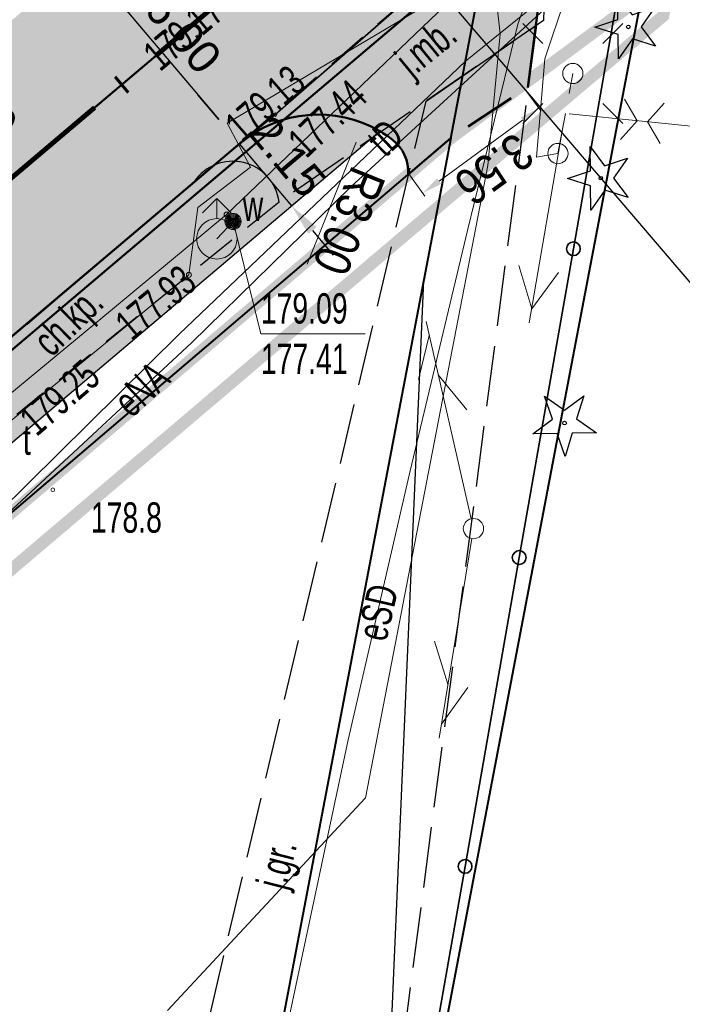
# Model space of a CAD drawing. Header units: metres. Extents: x 7429064 to 7431133, y 5709479 to 5714472.
# Tile 115 of 140: x 7429822 to 7429839, y 5710107 to 5710131. Entities that reach past the tile are written whole.
import ezdxf
from ezdxf.enums import TextEntityAlignment as Align

# ---------------------------------------------------------------- set-up
doc = ezdxf.new("R2010")
doc.units = ezdxf.units.M
for name, pattern in [('1', [0]), ('2_KTCR02', [1.5, 1, -0.5]), ('2_KTJZ01', [2, 1.5, -0.5]), ('2_KTKR01', [0]), ('3_14', [1, -1]), ('3_KTCR02', [1.5, 1, -0.5]), ('3_KTJZ01', [2, 1.5, -0.5]), ('3_KTKR01', [0]), ('4', [2.5, 1.5, -1]), ('4_SUPE_01', [0]), ('4_SUPT_01', [0]), ('4_SUPW_01', [0]), ('7_1', [0]), ('7_SUPE_01', [0]), ('7_SUPT_01', [0]), ('7_SUPW_01', [0]), ('7_SUSM03_02', [0]), ('CENTER2', [1.125, 0.75, -0.125, 0.125, -0.125]), ('DASHED', [19.05, 12.7, -6.35]), ('HIDDEN', [0.375, 0.25, -0.125])]:
    doc.linetypes.add(name, pattern=pattern)
for name, color, linetype in [('_1_Mapa', 7, 'Continuous'), ('_1_X-REFY', 7, 'Continuous'), ('C-DROGI-SYTUACJA-ETYKIETY', 7, 'Continuous'), ('D_1_LINIA_OPIS_ZJAZDY', 7, 'Continuous'), ('zzz.gaHSDomyslna', 7, 'Continuous')]:
    doc.layers.add(name, color=color, linetype=linetype)
doc.layers.add('_Brudnopis', color=22, linetype='Continuous', lineweight=50, plot=False)
doc.layers.add('_D_7_CZASOWE ZAJĘCIE_PRZEBUDOWA SIECI', color=7, linetype='HIDDEN', lineweight=50, true_color=0xd16900)
doc.layers.add('DZIALKA_L_0', color=7, linetype='1', lineweight=40, true_color=0x008000)
for name, color, linetype, lineweight in [('_D_7_PAS DROGOWY-LINIA ROZGR TEREN INW', 222, 'HIDDEN', 50), ('_D_7_TEREN NIEZBEDNY DLA OB_BUD', 252, 'HIDDEN', 50), ('_D_8_Wymiary', 7, 'Continuous', 20), ('D_1_LINIA_KRAWĘŻNIK_BET_20_30 WYN 0-2 CM', 5, 'HIDDEN', 40), ('D_1_LINIA_KRAWĘŻNIK_BET_20_30 WYN 12 CM - III', 7, 'Continuous', 50), ('gaPoziome', 7, 'Continuous', 30), ('KRAWĘŻNIK BETONOWY 12_25 WYN 0 CM', 250, 'DASHED', 50), ('KTCR_E_T_1', 252, 'Continuous', 15), ('KTCR_L_1', 252, '2_KTCR02', 30), ('KTJZ_E_T_0', 252, 'Continuous', 15), ('KTJZ_L_0', 252, '2_KTJZ01', 30), ('KTKR_L_0', 252, '2_KTKR01', 30), ('KTOK_L_4', 252, 'Continuous', 35), ('OBOP_T_0', 82, 'Continuous', 30), ('OBREB_L_0', 252, '4', 18), ('RTPW_T_0', 252, 'Continuous', 15), ('RTPW_T_1', 252, 'Continuous', 15), ('SUPE_E_T_2', 252, 'Continuous', 15), ('SUPE_E_T_3', 252, 'Continuous', 15), ('SUPE_L_2', 252, '4_SUPE_01', 18), ('SUPE_L_3', 252, '4_SUPE_01', 18), ('SUPT_E_T_0', 252, 'Continuous', 15), ('SUPT_L_0', 252, '4_SUPT_01', 18), ('SUPW_L_0', 252, '4_SUPW_01', 18), ('SUSM_L_4', 252, 'Continuous', 18), ('SUSM_T_0', 252, 'Continuous', 18), ('SUSM_T_3', 252, 'Continuous', 18), ('SUTW_T_0', 252, 'Continuous', 18), ('SUUT_E_T_9', 252, 'Continuous', 15), ('SUUW_E_T_5', 252, 'Continuous', 15), ('SUUW_T_0', 252, 'Continuous', 18), ('SUUW_T_7', 252, 'Continuous', 18)]:
    doc.layers.add(name, color=color, linetype=linetype, lineweight=lineweight)
doc.layers.add('D_1_LINIA_OBRZEŻE_BET_6x30cm - III', color=24, linetype='Continuous', lineweight=30, transparency=0.3)
doc.layers.add('D_2_HECZ_ZJAZDY - KOSTKA BET', color=214, linetype='Continuous', lineweight=13, transparency=0.3)
doc.layers.add('D_2_HECZ_CHODNIK_KOSTKA', color=7, linetype='Continuous', lineweight=0, true_color=0xf7f588, transparency=0.35)
doc.layers.add('D_2_HECZ_JEZDNIA KR3- NOWA KONSTRUKCJA', color=7, linetype='Continuous', lineweight=13, true_color=0x99e6ff, transparency=0.3)
doc.styles.add('major_arial', font='arial.ttf')
doc.styles.add('Styl Arial', font='arial.ttf', dxfattribs={"width": 0.8, "height": 0.9})
doc.dimstyles.new('1_500', dxfattribs={"dimtxt": 0.9, "dimasz": 1, "dimexe": 0.18, "dimexo": 0, "dimgap": 0.2, "dimtad": 4, "dimzin": 0, "dimdsep": 46, "dimtxsty": 'Styl Arial', "dimcen": 0.25, "dimclrd": 256, "dimclre": 256, "dimclrt": 256, "dimazin": 0, "dimtfac": 1, "dimtix": 1, "dimtmove": 1, "dimatfit": 3, "dimfxl": 0.18, "dimtolj": 1, "dimtzin": 0, "dimlwd": -1, "dimlwe": -1, "dimarcsym": 0})
doc.dimstyles.new('major_500', dxfattribs={"dimtxt": 0.8, "dimasz": 0.8, "dimexe": 0.5, "dimexo": 1, "dimgap": 0.3, "dimtad": 1, "dimzin": 1, "dimdsep": 46, "dimtxsty": 'major_arial', "dimcen": 0, "dimse1": 1, "dimse2": 1, "dimaunit": 1, "dimadec": 1, "dimazin": 0, "dimtfac": 1, "dimtix": 1, "dimtmove": 0, "dimatfit": 3, "dimfxl": 2, "dimfxlon": 1, "dimtolj": 1, "dimarcsym": 0})

# ---------------------------------------------------------------- blocks, each defined once
blk = doc.blocks.new('*D34')
at = {"layer": '_D_8_Wymiary', "transparency": 16777216}
blk.add_line((7429829.353, 5710124.84), (7429830.569, 5710127.862), dxfattribs=at)
blk.add_solid([(7429830.491, 5710127.893), (7429830.646, 5710127.831), (7429830.755, 5710128.326)], dxfattribs=at)
at = {"layer": 'Defpoints', "color": 0, "transparency": 16777216}
for p in [(7429830.755, 5710128.326), (7429829.636, 5710125.543)]:
    blk.add_point(p, dxfattribs=at)
at = {"layer": '_D_8_Wymiary', "transparency": 16777216, "insert": (7429830.387, 5710125.91), "char_height": 0.9, "attachment_point": 5, "rotation": 248.0896, "style": 'Styl Arial'}
blk.add_mtext('\\A1;R3.00', dxfattribs=at)
blk = doc.blocks.new('*D95')
at = {"layer": '_D_8_Wymiary', "color": 0, "lineweight": -2, "transparency": 16777216}
blk.add_line((7429821.764, 5710127.429), (7429817.921, 5710130.407), dxfattribs=at)
at = {"layer": '_D_8_Wymiary', "color": 0, "transparency": 16777216}
blk.add_solid([(7429818.002, 5710130.513), (7429817.839, 5710130.302), (7429817.288, 5710130.897)], dxfattribs=at)
at = {"layer": 'Defpoints', "color": 0, "transparency": 16777216}
for p in [(7429817.288, 5710130.897), (7429833.098, 5710118.648)]:
    blk.add_point(p, dxfattribs=at)
at = {"layer": '_D_8_Wymiary', "color": 0, "transparency": 16777216, "insert": (7429820.593, 5710129.233), "char_height": 0.8, "attachment_point": 5, "rotation": 322.2316, "style": 'major_arial'}
blk.add_mtext('\\A1;R20.00', dxfattribs=at)
blk = doc.blocks.new('3_OBOP01_01')
at = {"linetype": 'Continuous'}
for p, q in [((-0.3012, 0.09375), (-0.4937, 0.6621)), ((-0.4937, 0.6621), (-0.0039, 0.31545)), ((-0.0039, 0.31545), (0.4771, 0.67415)), ((0.4771, 0.67415), (0.2988, 0.1012)), ((-0.78225, -0.26495), (-0.3012, 0.09375)), ((0.2988, 0.1012), (0.7886, -0.24545)), ((-0.18225, -0.2575), (-0.78225, -0.26495)), ((0.01025, -0.82585), (-0.18225, -0.2575)), ((0.1886, -0.2529), (0.01025, -0.82585)), ((0.7886, -0.24545), (0.1886, -0.2529))]:
    blk.add_line(p, q, dxfattribs=at)
blk.add_circle((0, 0), 0.045, dxfattribs=at)
blk = doc.blocks.new('3_RTPW01')
at = {"linetype": 'Continuous'}
blk.add_circle((0, 0), 0.045, dxfattribs=at)
blk = doc.blocks.new('3_RTPW02')
at = {"linetype": 'Continuous'}
blk.add_circle((0, 0), 0.045, dxfattribs=at)
blk = doc.blocks.new('7_SUSM04_01')
at = {"linetype": 'Continuous'}
blk.add_circle((0, 0), 0.25, dxfattribs=at)
blk = doc.blocks.new('7_SUSM01_01')
at = {"linetype": 'Continuous'}
for p, q in [((-0.742, 0.742), (-1.237, 1.237)), ((0.742, 0.742), (1.237, 1.237)), ((-0.742, -0.742), (-1.237, -1.237)), ((0.742, -0.742), (1.237, -1.237))]:
    blk.add_line(p, q, dxfattribs=at)
blk = doc.blocks.new('7_SUPS01_08')
at = {"linetype": 'Continuous'}
blk.add_circle((0, 0), 0.0625, dxfattribs=at)
blk = doc.blocks.new('7_SUUS02')
at = {"linetype": 'Continuous'}
for p, q in [((0, 1), (-0.35355, 0.64645)), ((0, 1), (0.35355, 0.64645)), ((0, 0.5), (0, 1))]:
    blk.add_line(p, q, dxfattribs=at)
blk.add_circle((0, 0), 0.5, dxfattribs=at)
blk = doc.blocks.new('7_SUUS25')
at = {"linetype": 'Continuous'}
for radius in [0.2, 0.175, 0.15, 0.125, 0.1, 0.075, 0.05, 0.025, 0.00715]:
    blk.add_circle((0, 0), radius, dxfattribs=at)
blk = doc.blocks.new('X-ref_MDCP_Szara')
at = {"layer": 'DZIALKA_L_0', "linetype": '1'}
for p, q in [((7429832.91, 5710127.96), (7429836.45, 5710146.5)), ((7429832.18, 5710102.87), (7429838.22, 5710134.56)), ((7429668.8, 5709988.15), (7429832.91, 5710127.96)), ((7429832.91, 5710127.96), (7429823.731, 5710079.842))]:
    blk.add_line(p, q, dxfattribs=at)
at = {"layer": 'KTCR_L_1', "linetype": '3_KTCR02'}
for p, q in [((7429818.997, 5710120.444), (7429826.56, 5710126.88)), ((7429828.66, 5710126.38), (7429822.17, 5710121.13))]:
    blk.add_line(p, q, dxfattribs=at)
blk.add_arc((7429827.516, 5710126.236), 1.153, 7.1968, 146.0182, dxfattribs=at)
at = {"layer": 'KTJZ_L_0', "linetype": '3_KTJZ01'}
for p, q in [((7429836.26, 5710135.25), (7429828.56, 5710128.54)), ((7429835.24, 5710132.37), (7429835.2, 5710130.87)), ((7429835.2, 5710130.87), (7429828.66, 5710126.38)), ((7429835.028, 5710130.752), (7429831.28, 5710102.19)), ((7429833.204, 5710129.5), (7429835.028, 5710130.752)), ((7429826.03, 5710102.4), (7429832.296, 5710128.876)), ((7429828.56, 5710128.54), (7429826.56, 5710126.88)), ((7429826.56, 5710126.88), (7429806.63, 5710109.92))]:
    blk.add_line(p, q, dxfattribs=at)
at = {"layer": 'KTJZ_L_0', "linetype": '3_14'}
for p, q in [((7429828.56, 5710128.54), (7429836.26, 5710135.25)), ((7429833.204, 5710129.5), (7429832.239, 5710124.443)), ((7429832.239, 5710124.443), (7429833.204, 5710129.5)), ((7429832.296, 5710128.876), (7429833.204, 5710129.5)), ((7429826.56, 5710126.88), (7429828.56, 5710128.54)), ((7429831.28, 5710102.19), (7429832.239, 5710124.443))]:
    blk.add_line(p, q, dxfattribs=at)
at = {"layer": 'KTJZ_L_0', "linetype": '3_KTJZ01'}
blk.add_arc((7429827.516, 5710126.236), 1.153, 7.1968, 146.0182, dxfattribs=at)
at = {"layer": 'KTKR_L_0', "linetype": '3_KTKR01'}
blk.add_line((7429826.56, 5710126.88), (7429821.18, 5710122.34), dxfattribs=at)
blk.add_arc((7429827.516, 5710126.236), 1.153, 7.1887, 146.0263, dxfattribs=at)
at = {"layer": 'KTOK_L_4'}
for p, q in [((7429835.94, 5710125.225), (7429837.28, 5710132.86)), ((7429834.6, 5710117.59), (7429835.94, 5710125.225)), ((7429833.26, 5710109.955), (7429834.6, 5710117.59)), ((7429831.92, 5710102.32), (7429833.26, 5710109.955))]:
    blk.add_line(p, q, dxfattribs=at)
for centre in [(7429835.94, 5710125.225), (7429834.6, 5710117.59), (7429833.26, 5710109.955)]:
    blk.add_circle(centre, 0.17, dxfattribs=at)
at = {"layer": 'OBREB_L_0', "linetype": '4'}
for p, q in [((7429832.91, 5710127.96), (7429836.45, 5710146.5)), ((7429820.539, 5710063.111), (7429832.91, 5710127.96))]:
    blk.add_line(p, q, dxfattribs=at)
at = {"layer": 'SUPE_L_2', "linetype": '7_SUPE_01'}
for p, q in [((7429835.85, 5710134.43), (7429834.57, 5710130.78)), ((7429834.57, 5710130.78), (7429833.32, 5710125.68)), ((7429833.32, 5710125.68), (7429831.9, 5710119.73)), ((7429831.9, 5710119.73), (7429830.37, 5710113.08)), ((7429830.37, 5710113.08), (7429828.91, 5710106.23))]:
    blk.add_line(p, q, dxfattribs=at)
at = {"layer": 'SUPE_L_3', "linetype": '7_SUPE_01'}
for p, q in [((7429835.824, 5710131.699), (7429830.438, 5710126.752)), ((7429835.236, 5710129.918), (7429835.824, 5710131.699)), ((7429835.028, 5710127.487), (7429835.236, 5710129.918)), ((7429837.519, 5710128.391), (7429837.206, 5710128.924)), ((7429838.185, 5710128.826), (7429837.772, 5710128.365)), ((7429835.742, 5710128.568), (7429835.558, 5710127.578)), ((7429837.646, 5710128.378), (7429835.833, 5710128.559)), ((7429837.519, 5710128.391), (7429837.106, 5710127.929)), ((7429839.459, 5710128.197), (7429837.646, 5710128.378)), ((7429838.085, 5710127.831), (7429837.772, 5710128.365)), ((7429835.7, 5710128.322), (7429834.85, 5710123.394)), ((7429835.558, 5710127.578), (7429835.028, 5710127.487)), ((7429830.438, 5710126.752), (7429826.492, 5710122.898)), ((7429834.587, 5710124.81), (7429834.91, 5710123.739)), ((7429835.572, 5710124.64), (7429834.91, 5710123.739)), ((7429826.492, 5710122.898), (7429820.697, 5710117.521))]:
    blk.add_line(p, q, dxfattribs=at)
at = {"layer": 'SUPT_L_0', "linetype": '7_SUPT_01'}
for p, q in [((7429837.405, 5710133.218), (7429833.273, 5710129.86)), ((7429833.273, 5710129.86), (7429826.19, 5710123.11)), ((7429833.412, 5710118.549), (7429832.296, 5710123.423)), ((7429826.19, 5710123.11), (7429821.07, 5710118.06)), ((7429832.11, 5710121.995), (7429832.374, 5710123.081)), ((7429833.308, 5710121.243), (7429832.597, 5710122.107)), ((7429832.619, 5710113.124), (7429833.427, 5710118.058)), ((7429832.837, 5710114.456), (7429832.505, 5710115.524)), ((7429832.676, 5710113.469), (7429833.331, 5710114.375))]:
    blk.add_line(p, q, dxfattribs=at)
at = {"layer": 'SUPW_L_0', "linetype": '7_SUPW_01'}
for p, q in [((7429827.36, 5710126.07), (7429833.932, 5710132.357)), ((7429834.132, 5710130.535), (7429833.932, 5710132.357)), ((7429827.372, 5710128.332), (7429832.739, 5710131.514)), ((7429833.824, 5710127.284), (7429834.132, 5710130.535)), ((7429827.956, 5710127.241), (7429827.372, 5710128.332)), ((7429826.65, 5710126.242), (7429827.956, 5710127.241)), ((7429830.799, 5710111.652), (7429833.824, 5710127.284)), ((7429826.429, 5710124.58), (7429826.65, 5710126.242)), ((7429824.148, 5710123.412), (7429827.36, 5710126.07)), ((7429827.36, 5710126.07), (7429827.52, 5710125.9)), ((7429827.52, 5710125.9), (7429827.12, 5710125.47)), ((7429809.919, 5710111.066), (7429826.429, 5710124.58)), ((7429791, 5710095.98), (7429824.148, 5710123.412)), ((7429825.899, 5710106.392), (7429830.799, 5710111.652))]:
    blk.add_line(p, q, dxfattribs=at)
at = {"layer": 'SUPW_L_0', "linetype": '7_1'}
for p, q in [((7429827.36, 5710126.07), (7429833.932, 5710132.357)), ((7429833.932, 5710132.357), (7429834.132, 5710130.535)), ((7429832.739, 5710131.514), (7429827.372, 5710128.332)), ((7429834.132, 5710130.535), (7429833.824, 5710127.284)), ((7429827.372, 5710128.332), (7429827.956, 5710127.241)), ((7429827.956, 5710127.241), (7429826.65, 5710126.242)), ((7429833.824, 5710127.284), (7429830.799, 5710111.652)), ((7429826.65, 5710126.242), (7429826.429, 5710124.58)), ((7429824.148, 5710123.412), (7429827.36, 5710126.07)), ((7429827.52, 5710125.9), (7429827.36, 5710126.07)), ((7429827.12, 5710125.47), (7429827.52, 5710125.9)), ((7429826.429, 5710124.58), (7429809.919, 5710111.066)), ((7429791, 5710095.98), (7429824.148, 5710123.412)), ((7429830.799, 5710111.652), (7429825.899, 5710106.392))]:
    blk.add_line(p, q, dxfattribs=at)
at = {"layer": 'SUSM_L_4', "linetype": '7_SUSM03_02'}
for p, q in [((7429835.835, 5710129.067), (7429835.926, 5710129.558)), ((7429835.604, 5710127.824), (7429835.695, 5710128.315))]:
    blk.add_line(p, q, dxfattribs=at)
for centre in [(7429835.926, 5710129.558), (7429835.558, 5710127.578)]:
    blk.add_circle(centre, 0.25, dxfattribs=at)
at = {"layer": 'SUTW_T_0', "linetype": 'Continuous'}
for p, q in [((7429827.52, 5710125.9), (7429828.208, 5710123.125)), ((7429828.208, 5710123.125), (7429830.786, 5710123.125))]:
    blk.add_line(p, q, dxfattribs=at)
at = {"layer": 'OBOP_T_0', "rotation": 269.9999974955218}
for p in [(7429837.3, 5710130.71), (7429836.62, 5710126.97)]:
    blk.add_blockref('3_OBOP01_01', p, dxfattribs=at)
at = {"layer": 'OBOP_T_0'}
blk.add_blockref('3_OBOP01_01', (7429835.723, 5710120.915), dxfattribs=at)
at = {"layer": 'RTPW_T_0'}
blk.add_blockref('3_RTPW01', (7429823.06, 5710119.266), dxfattribs=at)
at = {"layer": 'RTPW_T_1'}
blk.add_blockref('3_RTPW02', (7429828.56, 5710128.54), dxfattribs=at)
at = {"layer": 'SUSM_T_0'}
blk.add_blockref('7_SUSM01_01', (7429835.926, 5710129.558), dxfattribs=at)
at = {"layer": 'SUSM_T_3'}
blk.add_blockref('7_SUSM04_01', (7429833.468, 5710118.305), dxfattribs=at)
at = {"layer": 'SUTW_T_0'}
for p in [(7429827.36, 5710126.07), (7429827.52, 5710125.9), (7429826.429, 5710124.58)]:
    blk.add_blockref('7_SUPS01_08', p, dxfattribs=at)
at = {"layer": 'SUUW_T_0'}
blk.add_blockref('7_SUUS02', (7429827.12, 5710125.47), dxfattribs=at)
at = {"layer": 'SUUW_T_7', "rotation": 134.9008569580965}
blk.add_blockref('7_SUUS25', (7429827.52, 5710125.9), dxfattribs=at)
at = {"layer": 'KTCR_E_T_1', "width": 0.7}
blk.add_text('ch.kp.', height=0.75, rotation=44.4093, dxfattribs=at).set_placement((7429823.501, 5710123.375), align=Align.MIDDLE)
at = {"layer": 'KTJZ_E_T_0', "width": 0.7}
for s, rotation, p in [('j.mb.', 39.327, (7429832.352, 5710130.14)), ('j.gr.', 75.6773, (7429828.691, 5710109.985))]:
    blk.add_text(s, height=0.75, rotation=rotation, dxfattribs=at).set_placement(p, align=Align.MIDDLE)
at = {"layer": 'RTPW_T_0', "width": 0.7}
blk.add_text('178.8', height=0.75, dxfattribs=at).set_placement((7429824.003, 5710118.955), align=Align.TOP_LEFT)
at = {"layer": 'RTPW_T_1', "width": 0.7}
blk.add_text('179.17', height=0.75, rotation=40.266, dxfattribs=at).set_placement((7429827.11, 5710131.26), align=Align.MIDDLE_RIGHT)
blk.add_text('179.13', height=0.75, rotation=41.0698, dxfattribs=at).set_placement((7429828.56, 5710128.54), align=Align.CENTER)
blk.add_text('179.25', height=0.75, rotation=40.8, dxfattribs=at).set_placement((7429822.17, 5710121.13), align=Align.TOP_LEFT)
at = {"layer": 'SUPE_E_T_2', "width": 0.7}
blk.add_text('eSD', height=0.75, rotation=77.0431, dxfattribs=at).set_placement((7429831.096, 5710116.235), align=Align.MIDDLE)
at = {"layer": 'SUPE_E_T_3', "width": 0.7}
blk.add_text('eNA', height=0.75, rotation=42.8557, dxfattribs=at).set_placement((7429825.258, 5710121.753), align=Align.MIDDLE)
at = {"layer": 'SUPT_E_T_0', "width": 0.7}
blk.add_text('tD', height=0.75, rotation=43.6225, dxfattribs=at).set_placement((7429831.288, 5710127.968), align=Align.MIDDLE)
at = {"layer": 'SUTW_T_0', "width": 0.7}
blk.add_text('177.44', height=0.75, rotation=43.46, dxfattribs=at).set_placement((7429829.075, 5710127.71), align=Align.MIDDLE_LEFT)
blk.add_text('177.93', height=0.75, rotation=39.61, dxfattribs=at).set_placement((7429826.429, 5710124.58), align=Align.MIDDLE_RIGHT)
for s, p in [('179.09', (7429828.208, 5710124.125)), ('177.41', (7429828.208, 5710122.875))]:
    blk.add_text(s, height=0.75, dxfattribs=at).set_placement(p, align=Align.TOP_LEFT)
at = {"layer": 'SUUT_E_T_9', "width": 0.7}
blk.add_text('t', height=0.75, dxfattribs=at).set_placement((7429822.321, 5710120.129))
at = {"layer": 'SUUW_E_T_5', "width": 0.7}
blk.add_text('w', height=0.75, dxfattribs=at).set_placement((7429827.761, 5710126.664), align=Align.TOP_LEFT)
blk = doc.blocks.new('*D108')
at = {"layer": '_D_8_Wymiary', "color": 0, "lineweight": -2, "transparency": 16777216}
for p, q in [((7429823.802, 5710132.395), (7429824.183, 5710132.718)), ((7429824.318, 5710131.785), (7429827.166, 5710128.419)), ((7429827.682, 5710127.808), (7429827.301, 5710127.485))]:
    blk.add_line(p, q, dxfattribs=at)
at = {"layer": '_D_8_Wymiary', "color": 0, "transparency": 16777216}
for points in [[(7429824.42, 5710131.871), (7429824.216, 5710131.699), (7429823.802, 5710132.395)], [(7429827.267, 5710128.505), (7429827.064, 5710128.333), (7429827.682, 5710127.808)]]:
    blk.add_solid(points, dxfattribs=at)
at = {"layer": 'Defpoints', "color": 0, "transparency": 16777216}
for p in [(7429823.688, 5710132.3), (7429827.875, 5710127.972), (7429827.682, 5710127.808)]:
    blk.add_point(p, dxfattribs=at)
at = {"layer": '_D_8_Wymiary', "color": 0, "transparency": 16777216, "insert": (7429826.283, 5710130.56), "char_height": 0.8, "attachment_point": 5, "rotation": 310.2315, "style": 'major_arial'}
blk.add_mtext('\\A1;6.00', dxfattribs=at)
blk = doc.blocks.new('*U285')
at = {"layer": 'zzz.gaHSDomyslna', "color": 140}
for points in [[(27.484, 23.252, 0.12, 0.12, 0), (30.538, 25.835, 0.12, 0.12, 0)], [(22.903, 19.376, 0.12, 0.12, 0), (25.957, 21.96, 0.12, 0.12, 0)]]:
    blk.add_lwpolyline(points, format="xyseb", dxfattribs=at)
blk = doc.blocks.new('X-ref_SOR')
at = {"layer": 'gaPoziome'}
blk.add_blockref('*U285', (7429798.14, 5710106.756), dxfattribs=at)
blk = doc.blocks.new('*D138')
at = {"layer": '_D_8_Wymiary', "transparency": 16777216}
for p, q in [((7429834.742, 5710129.17), (7429835.14, 5710128.625)), ((7429834.683, 5710128.403), (7429832.618, 5710126.896)), ((7429831.869, 5710127.073), (7429832.267, 5710126.528))]:
    blk.add_line(p, q, dxfattribs=at)
for points in [[(7429834.634, 5710128.47), (7429834.732, 5710128.336), (7429835.087, 5710128.698)], [(7429832.569, 5710126.963), (7429832.667, 5710126.828), (7429832.214, 5710126.601)]]:
    blk.add_solid(points, dxfattribs=at)
at = {"layer": 'Defpoints', "color": 0, "transparency": 16777216}
for p in [(7429834.742, 5710129.17), (7429831.869, 5710127.073), (7429832.214, 5710126.601)]:
    blk.add_point(p, dxfattribs=at)
at = {"layer": '_D_8_Wymiary', "transparency": 16777216, "insert": (7429833.981, 5710127.197), "char_height": 0.9, "attachment_point": 5, "rotation": 216.1262, "style": 'Styl Arial'}
blk.add_mtext('\\A1;3.56', dxfattribs=at)
blk = doc.blocks.new('*D139')
at = {"layer": '_D_8_Wymiary', "color": 0, "lineweight": -2, "transparency": 16777216}
for p, q in [((7429827.166, 5710128.419), (7429826.649, 5710129.03)), ((7429827.682, 5710127.808), (7429827.301, 5710127.485)), ((7429827.682, 5710127.808), (7429828.969, 5710126.288)), ((7429828.969, 5710126.288), (7429829.35, 5710126.611)), ((7429829.485, 5710125.677), (7429830.002, 5710125.066))]:
    blk.add_line(p, q, dxfattribs=at)
at = {"layer": '_D_8_Wymiary', "color": 0, "transparency": 16777216}
for points in [[(7429827.267, 5710128.505), (7429827.064, 5710128.333), (7429827.682, 5710127.808)], [(7429829.587, 5710125.763), (7429829.383, 5710125.591), (7429828.969, 5710126.288)]]:
    blk.add_solid(points, dxfattribs=at)
at = {"layer": 'Defpoints', "color": 0, "transparency": 16777216}
for p in [(7429827.875, 5710127.972), (7429828.969, 5710126.288), (7429828.759, 5710126.11)]:
    blk.add_point(p, dxfattribs=at)
at = {"layer": '_D_8_Wymiary', "color": 0, "transparency": 16777216, "insert": (7429828.866, 5710127.506), "char_height": 0.8, "attachment_point": 5, "rotation": 310.2315, "style": 'major_arial'}
blk.add_mtext('\\A1;2.15', dxfattribs=at)
blk = doc.blocks.new('AeccTickLine')
at = {"color": 0, "linetype": 'ByBlock', "lineweight": -2}
blk.add_line((0, 1), (0, -1), dxfattribs=at)
blk = doc.blocks.new('OŚ_Dąbrowskiego_1')
at = {"layer": '_D_8_Wymiary', "color": 1, "linetype": 'CENTER2', "lineweight": 35, "flags": 128}
blk.add_lwpolyline([(7429230.998, 5709660.664), (7429273.145, 5709676.622, 0.085629), (7429337.582, 5709714.618), (7429502.301, 5709854.381), (7429714.669, 5710036.139), (7429868.111, 5710165.952)], format="xyb", dxfattribs=at)
at = {"layer": 'C-DROGI-SYTUACJA-ETYKIETY', "color": 7, "linetype": 'Continuous', "lineweight": 60, "xscale": 0.25, "yscale": 0.25, "zscale": 0.25, "rotation": 40.23149243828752}
blk.add_blockref('AeccTickLine', (7429824.766, 5710129.281), dxfattribs=at)

msp = doc.modelspace()

# ---------------------------------------------------------------- hatches: boundary and pattern name
at = {"layer": 'D_2_HECZ_CHODNIK_KOSTKA', "transparency": 33554585}
h = msp.add_hatch(color=256, dxfattribs=at)
h.dxf.hatch_style = 1
h.paths.add_polyline_path([(7429638.934, 5709954.087), (7429640.777, 5709951.999), (7429638.441, 5709949.938), (7429636.626, 5709951.994)], flags=16)
edge = h.paths.add_edge_path(flags=16)
edge.add_arc((7429654.582, 5709963.368), 1.5, 0, 360)
h.paths.add_polyline_path([(7429662.693, 5709978.696), (7429660.193, 5709981.617), (7429660.302, 5709983.027), (7429663.87, 5709986.081), (7429664.797, 5709985.745), (7429665.85, 5709979.514), (7429664.189, 5709978.469)], flags=16)
edge = h.paths.add_edge_path(flags=16)
edge.add_arc((7429638.601, 5709947.846), 0.045, 131.8272, 219.3849)
edge.add_line((7429638.566, 5709947.817), (7429636.832, 5709946.394))
edge.add_line((7429636.832, 5709946.394), (7429635.391, 5709947.983))
edge.add_line((7429635.391, 5709947.983), (7429637.179, 5709949.435))
edge.add_line((7429637.179, 5709949.435), (7429638.571, 5709947.879))
edge = h.paths.add_edge_path(flags=16)
edge.add_arc((7429645.82, 5709955.199), 1.5, 0, 180)
edge.add_arc((7429645.82, 5709955.199), 1.5, 180, 360)
edge = h.paths.add_edge_path()
edge.add_line((7429712.034, 5710029.935), (7429658.242, 5709983.896))
edge.add_arc((7429659.833, 5709982.472), 2.136, 138.1636, 217.4167)
edge.add_line((7429658.137, 5709981.174), (7429662.461, 5709976.122))
edge.add_line((7429662.461, 5709976.122), (7429648.558, 5709964.222))
edge.add_line((7429648.558, 5709964.222), (7429646.835, 5709966.236))
edge.add_line((7429646.835, 5709966.236), (7429635.022, 5709956.126))
edge.add_arc((7429638.273, 5709952.327), 5, 130.559, 179.1421)
edge.add_line((7429633.274, 5709952.402), (7429636.193, 5709940.012))
edge.add_line((7429636.193, 5709940.012), (7429636.937, 5709940.297))
edge.add_line((7429636.937, 5709940.297), (7429638.161, 5709941.514))
edge.add_line((7429638.161, 5709941.514), (7429636.84, 5709943.07))
edge.add_line((7429636.84, 5709943.07), (7429641.44, 5709947.06))
edge.add_line((7429641.44, 5709947.06), (7429642.8, 5709945.53))
edge.add_line((7429642.8, 5709945.53), (7429644.87, 5709947.34))
edge.add_line((7429644.87, 5709947.34), (7429643.5, 5709948.96))
edge.add_line((7429643.5, 5709948.96), (7429652.14, 5709956.36))
edge.add_line((7429652.14, 5709956.36), (7429658.31, 5709961.76))
edge.add_line((7429658.31, 5709961.76), (7429659.652, 5709960.219))
edge.add_line((7429659.652, 5709960.219), (7429660.67, 5709961.16))
edge.add_line((7429660.67, 5709961.16), (7429659.38, 5709962.66))
edge.add_line((7429659.38, 5709962.66), (7429662.38, 5709965.27))
edge.add_line((7429662.38, 5709965.27), (7429663.721, 5709963.735))
edge.add_line((7429663.721, 5709963.735), (7429664.65, 5709964.56))
edge.add_line((7429664.65, 5709964.56), (7429661.84, 5709967.78))
edge.add_line((7429661.84, 5709967.78), (7429666.72, 5709971.95))
edge.add_line((7429666.72, 5709971.95), (7429664.152, 5709974.98))
edge.add_line((7429664.152, 5709974.98), (7429668.661, 5709978.913))
edge.add_line((7429668.661, 5709978.913), (7429667.19, 5709980.588))
edge.add_line((7429667.19, 5709980.588), (7429666.126, 5709986.882))
edge.add_line((7429666.126, 5709986.882), (7429666.719, 5709988.519))
edge.add_line((7429666.719, 5709988.519), (7429714.477, 5710029.393))
edge.add_line((7429714.477, 5710029.393), (7429714.151, 5710029.773))
edge.add_line((7429714.151, 5710029.773), (7429712.034, 5710029.935))
edge = h.paths.add_edge_path()
edge.add_line((7429827.678, 5710127.816), (7429718.119, 5710035.128))
edge.add_line((7429718.119, 5710035.128), (7429717.952, 5710033.022))
edge.add_line((7429717.952, 5710033.022), (7429718.278, 5710032.643))
edge.add_line((7429718.278, 5710032.643), (7429831.149, 5710128.133))
edge.add_arc((7429829.636, 5710125.542), 3, 59.7039, 130.7355)
at = {"layer": 'D_2_HECZ_JEZDNIA KR3- NOWA KONSTRUKCJA'}
h = msp.add_hatch(color=256, dxfattribs=at)
h.dxf.hatch_style = 1
edge = h.paths.add_edge_path()
edge.add_arc((7429610.557, 5709990.469), 30, 310.559, 314.2935)
edge.add_arc((7429610.557, 5709990.469), 30, 314.2935, 325.3941)
edge.add_line((7429635.249, 5709973.431), (7429635.899, 5709972.672))
edge.add_line((7429635.899, 5709972.672), (7429667.702, 5709999.89))
edge.add_line((7429667.702, 5709999.89), (7429675.246, 5710006.347))
edge.add_line((7429675.246, 5710006.347), (7429712.724, 5710038.423))
edge.add_line((7429712.724, 5710038.423), (7429823.828, 5710132.378))
edge.add_line((7429823.828, 5710132.378), (7429834.316, 5710141.377))
edge.add_line((7429834.316, 5710141.377), (7429846.156, 5710151.524))
edge.add_line((7429846.156, 5710151.524), (7429850.099, 5710146.734))
edge.add_line((7429850.099, 5710146.734), (7429838.187, 5710136.85))
edge.add_line((7429838.187, 5710136.85), (7429827.698, 5710127.833))
edge.add_line((7429827.698, 5710127.833), (7429716.613, 5710033.854))
edge.add_line((7429716.613, 5710033.854), (7429633.474, 5709962.699))
edge.add_arc((7429636.726, 5709958.9), 5, 130.559, 193.2571)
edge.add_line((7429631.859, 5709957.753), (7429636.051, 5709939.958))
edge.add_line((7429636.051, 5709939.958), (7429630.653, 5709938.888))
edge.add_line((7429630.653, 5709938.888), (7429629.491, 5709943.821))
edge.add_arc((7429623.651, 5709942.445), 6, 13.2571, 130.559)
edge.add_line((7429619.749, 5709947.003), (7429619.729, 5709946.986))
edge.add_line((7429619.729, 5709946.986), (7429617.779, 5709949.265))
edge.add_line((7429617.779, 5709949.265), (7429606.383, 5709939.512))
edge.add_line((7429606.383, 5709939.512), (7429594.274, 5709929.149))
edge.add_line((7429594.274, 5709929.149), (7429594.825, 5709928.314))
edge.add_line((7429594.825, 5709928.314), (7429589.708, 5709924.935))
edge.add_arc((7429606.237, 5709899.9), 30, 123.434, 130.559)
edge.add_line((7429586.73, 5709922.692), (7429529.23, 5709873.48))
edge.add_line((7429529.23, 5709873.48), (7429502.179, 5709850.343))
edge.add_line((7429502.179, 5709850.343), (7429339.523, 5709712.33))
edge.add_arc((7429194.822, 5709882.942), 223.711, 294.66533, 310.3021, ccw=False)
edge.add_arc((7429190.304, 5709894.737), 236.317, 290.79615, 294.46753, ccw=False)
edge.add_line((7429274.207, 5709673.816), (7429245.41, 5709663.13))
edge.add_line((7429245.41, 5709663.13), (7429242.106, 5709661.907))
edge.add_line((7429242.106, 5709661.907), (7429240.354, 5709666.717))
edge.add_line((7429240.354, 5709666.717), (7429244.254, 5709668.201))
edge.add_line((7429244.254, 5709668.201), (7429272.082, 5709679.428))
edge.add_arc((7429195.246, 5709882.369), 217, 290.73736, 310.31443)
edge.add_line((7429335.641, 5709716.905), (7429500.355, 5709856.664))
edge.add_line((7429500.355, 5709856.664), (7429629.269, 5709966.997))
edge.add_line((7429629.269, 5709966.997), (7429630.064, 5709967.677))
at = {"layer": 'D_2_HECZ_ZJAZDY - KOSTKA BET', "transparency": 33554508}
h = msp.add_hatch(color=256, dxfattribs=at)
h.dxf.hatch_style = 1
edge = h.paths.add_edge_path()
edge.add_line((7429831.852, 5710127.059), (7429834.838, 5710129.31))
edge.add_line((7429834.838, 5710129.31), (7429835.24, 5710132.37))
edge.add_arc((7429840.171, 5710132.062), 4.941, 129.861, 176.4298, ccw=False)
edge.add_line((7429837.005, 5710135.855), (7429827.698, 5710127.833))
edge.add_arc((7429829.636, 5710125.543), 3, 52.4572, 130.2315, ccw=False)
edge.add_arc((7429830.855, 5710127.128), 1, -3.9937, 52.4572, ccw=False)

# ---------------------------------------------------------------- linework, layer by layer
at = {"layer": '_Brudnopis', "flags": 128}
msp.add_lwpolyline([(7429230.998, 5709660.664), (7429273.145, 5709676.622, 0.085605), (7429337.585, 5709714.618), (7429368.823, 5709741.125), (7429502.301, 5709854.381), (7429714.669, 5710036.139), (7429868.111, 5710165.952)], format="xyb", dxfattribs=at)
msp.add_lwpolyline([(7429504.409, 5709851.907), (7429716.775, 5710033.663), (7429870.21, 5710163.471)], dxfattribs=at)
at = {"layer": '_D_7_CZASOWE ZAJĘCIE_PRZEBUDOWA SIECI', "ltscale": 10, "const_width": 0.3, "flags": 128}
msp.add_lwpolyline([(7429848.113, 5710185.576), (7429846.14, 5710175.38), (7429837.627, 5710131.447), (7429832.91, 5710127.96), (7429845.46, 5710193.24), (7429844.52, 5710205.48), (7429847.625, 5710204.436)], dxfattribs=at)
at = {"layer": '_D_7_PAS DROGOWY-LINIA ROZGR TEREN INW', "ltscale": 10, "const_width": 0.3, "flags": 128}
msp.add_lwpolyline([(7429668.8, 5709988.15), (7429832.91, 5710127.96)], dxfattribs=at)
at = {"layer": '_D_7_TEREN NIEZBEDNY DLA OB_BUD', "ltscale": 10, "const_width": 0.3, "flags": 128}
msp.add_lwpolyline([(7429838.642, 5710133.498), (7429838.163, 5710130.983), (7429669.785, 5709988.07), (7429674.221, 5709982.833), (7429665.132, 5709974.906), (7429667.705, 5709971.871), (7429662.832, 5709967.707), (7429665.637, 5709964.494), (7429637.109, 5709939.516), (7429616.438, 5709933.991), (7429410.711, 5709758.425), (7429398.46, 5709756.965), (7429363.725, 5709727.377), (7429364.497, 5709726.485), (7429330.157, 5709696.304), (7429317.553, 5709687.475), (7429303.139, 5709679.24), (7429296.402, 5709677.454), (7429295.854, 5709678.755), (7429285.213, 5709675.171), (7429285.468, 5709665.629), (7429278.469, 5709665.47), (7429278.347, 5709670.061), (7429254.481, 5709660.887), (7429229.937, 5709651.368), (7429224.487, 5709665.833), (7429244.657, 5709675.131), (7429249.847, 5709679.192), (7429269.079, 5709686.95), (7429282.549, 5709692.752), (7429296.468, 5709699.803), (7429307.464, 5709706.348), (7429318.986, 5709714.248), (7429330.313, 5709723.204), (7429495.004, 5709862.943), (7429615.273, 5709965.877), (7429632.42, 5709989.108), (7429648.373, 5710002.762), (7429661.377, 5710006.8), (7429669.911, 5710012.64), (7429707.476, 5710044.593), (7429834.508, 5710152.316), (7429838.121, 5710158.939), (7429844.755, 5710193.28), (7429843.741, 5710206.48), (7429852.314, 5710203.598), (7429849.368, 5710188.375), (7429850.227, 5710185.684), (7429848.746, 5710185.163), (7429846.827, 5710175.247), (7429842.58, 5710153.283), (7429856.534, 5710164.104), (7429864.199, 5710154.59)], close=True, dxfattribs=at)
at = {"layer": 'D_1_LINIA_KRAWĘŻNIK_BET_20_30 WYN 0-2 CM', "ltscale": 4, "flags": 128}
msp.add_lwpolyline([(7429827.698, 5710127.833), (7429837.005, 5710135.855)], dxfattribs=at)
at = {"layer": 'D_1_LINIA_KRAWĘŻNIK_BET_20_30 WYN 12 CM - III', "flags": 128}
msp.add_lwpolyline([(7429834.81, 5710129.215), (7429835.134, 5710131.701)], dxfattribs=at)
for points in [[(7429831.149, 5710128.133, 0.317837), (7429827.698, 5710127.833), (7429718.119, 5710035.128)], [(7429831.852, 5710127.059, 0.251419), (7429831.464, 5710127.921, 0.031625), (7429831.149, 5710128.133, 0.031625)]]:
    msp.add_lwpolyline(points, format="xyb", dxfattribs=at)
at = {"layer": 'D_1_LINIA_OBRZEŻE_BET_6x30cm - III', "flags": 128}
msp.add_lwpolyline([(7429718.278, 5710032.643), (7429831.149, 5710128.133)], dxfattribs=at)
at = {"layer": 'D_1_LINIA_OPIS_ZJAZDY', "color": 7, "linetype": 'Continuous', "lineweight": -3}
msp.add_lwpolyline([(7429843.728, 5710118.671), (7429832.41, 5710131.895)], dxfattribs=at)
at = {"layer": 'KRAWĘŻNIK BETONOWY 12_25 WYN 0 CM', "ltscale": 0.1, "flags": 128}
msp.add_lwpolyline([(7429831.852, 5710127.059), (7429832.91, 5710127.96), (7429834.828, 5710129.227)], dxfattribs=at)

# ---------------------------------------------------------------- block references
at = {"layer": '_1_Mapa'}
msp.add_blockref('X-ref_MDCP_Szara', (0, 0), dxfattribs=at)
at = {"layer": '_1_X-REFY'}
for name in ['X-ref_SOR', 'OŚ_Dąbrowskiego_1']:
    msp.add_blockref(name, (0, 0), dxfattribs=at)

# ---------------------------------------------------------------- dimensions: what is measured, and where the dimension line sits
at = {"layer": '_D_8_Wymiary'}
for base, p1, p2, text, picture, middle in [((7429827.682, 5710127.808), (7429823.688, 5710132.3), (7429827.875, 5710127.972), '6.00', '*D108', (7429826.283, 5710130.56)), ((7429828.969, 5710126.288), (7429827.875, 5710127.972), (7429828.759, 5710126.11), '2.15', '*D139', (7429828.866, 5710127.506))]:
    dim = msp.add_linear_dim(base=base, p1=p1, p2=p2, angle=130.2315, text=text, dimstyle='major_500', override={"dimse1": 0, "dimse2": 0, "dimtmove": 1}, dxfattribs=at)
    dim.commit()
    dim.dimension.update_dxf_attribs({"geometry": picture, "text_midpoint": middle})
for center, mpoint, dimstyle, override, picture, middle in [((7429833.098, 5710118.648), (7429817.288, 5710130.897), 'major_500', {"dimse1": 0, "dimse2": 0, "dimtmove": 1}, '*D95', (7429820.159, 5710128.673)), ((7429829.636, 5710125.543), (7429830.755, 5710128.326), '1_500', {"dimscale": 0.5}, '*D34', (7429829.868, 5710126.119))]:
    dim = msp.add_radius_dim(center=center, mpoint=mpoint, dimstyle=dimstyle, override=override, dxfattribs=at)
    dim.commit()
    dim.dimension.update_dxf_attribs({"geometry": picture, "text_midpoint": middle, "dimtype": 132})
dim = msp.add_aligned_dim(p1=(7429834.742, 5710129.17), p2=(7429831.869, 5710127.073), distance=0.585, dimstyle='1_500', override={"dimscale": 0.5}, dxfattribs=at)
dim.commit()
dim.dimension.update_dxf_attribs({"geometry": '*D138', "text_midpoint": (7429833.981, 5710127.197)})

doc.saveas('drawing.dxf')
